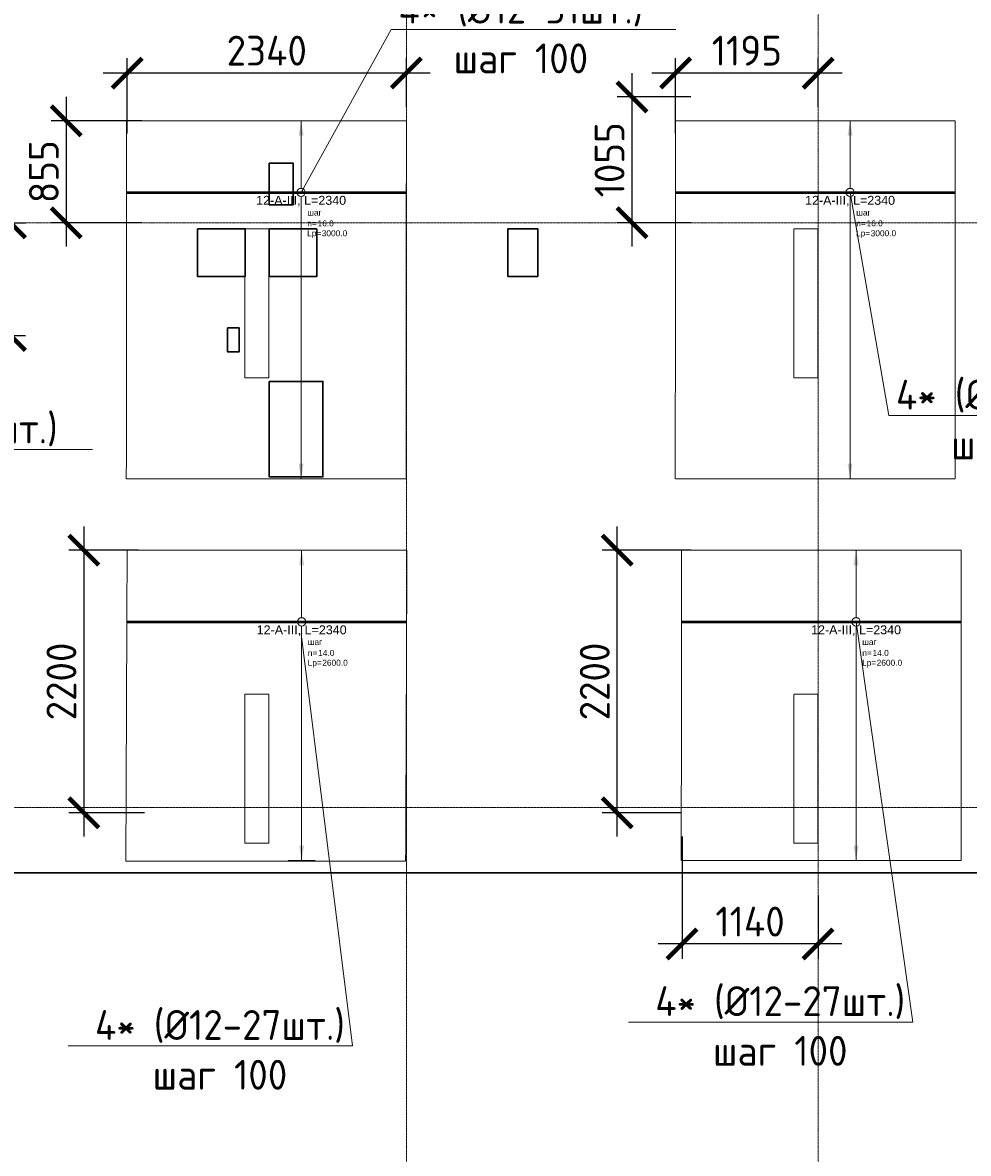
# Model space of a CAD drawing. Header units: millimetres. Extents: x -386473 to 311666, y -59273 to 291770.
# Tile 60 of 132: x 16447 to 24372, y 12096 to 21574. Entities that reach past the tile are written whole.
import ezdxf
from ezdxf import colors
from ezdxf.entities.mleader import LeaderData, LeaderLine
from ezdxf.enums import TextEntityAlignment as Align
from ezdxf.math import Vec2, Vec3

# ---------------------------------------------------------------- set-up
doc = ezdxf.new("R2010")
doc.units = ezdxf.units.MM
doc.set_wipeout_variables(frame=1)
for name, pattern in [('01 Штриховая _4 мм_', [6, 3.5, -2.5]), ('______5', [1100, 800, -100, 100, -100]), ('DASHED', [7, 5, -2, 0]), ('GOST2.303 4', [7, 5, -2, 0]), ('осевая', [50.8, 31.75, -6.35, 6.35, -6.35])]:
    doc.linetypes.add(name, pattern=pattern)
for name, color, linetype, lineweight in [('АрмСтер', 2, 'Continuous', 50), ('контур распр. стерхней', 2, 'GOST2.303 4', 20), ('Оси', 40, '______5', 18), ('Перекрытие ж_бетон', 1, 'Continuous', 30), ('подоснова', 151, 'Continuous', 5), ('РАЗМЕРЫ', 1, 'Continuous', 9)]:
    doc.layers.add(name, color=color, linetype=linetype, lineweight=lineweight)
doc.layers.add('АрмСтер_атрибуты', color=2, linetype='Continuous', lineweight=0, plot=False)
doc.layers.add('Клапаны_для_электрика', color=7, linetype='Continuous', plot=False)
doc.layers.add('Колонна_ бетон', color=7, linetype='Continuous', lineweight=50, true_color=0xb4b496)
doc.styles.add('GOST-2.304_Type-B', font='GOST_Common.ttf')
doc.styles.get("Standard").update_dxf_attribs({"font": 'arial.ttf'})
doc.styles.add('Аннотативный', font='arial.ttf')
doc.dimstyles.new('СПДС', dxfattribs={"dimscale": 100, "dimtxt": 2.5, "dimasz": 2.5, "dimexe": 1.25, "dimexo": 0, "dimtad": 1, "dimdec": 0, "dimtxsty": 'GOST-2.304_Type-B', "dimblk": 'ARCHTICK', "dimcen": 2.5, "dimdle": 2, "dimadec": 0, "dimazin": 2, "dimtfac": 0.75, "dimtdec": 0, "dimtmove": 1, "dimatfit": 3, "dimfxl": 1, "dimtolj": 1, "dimarcsym": 1})

# ---------------------------------------------------------------- blocks, each defined once
blk = doc.blocks.new('оси2')
at = {"layer": 'Оси', "color": 16, "linetype": 'осевая', "lineweight": 0, "ltscale": 0.25, "transparency": 33554687}
for p, q in [((996995.5, 5465.4), (996995.5, -20739.3)), ((1000445.5, 5465.4), (1000445.5, -20739.3)), ((979200, -9792.9), (1032582.1, -9792.9)), ((979200, -14692.9), (1032582.1, -14692.9))]:
    blk.add_line(p, q, dxfattribs=at)
blk = doc.blocks.new('_None')
blk = doc.blocks.new('*U73')
at = {"layer": 'РАЗМЕРЫ'}
for p, q in [((112.5, 600), (-112.5, 600)), ((112.5, -2400), (-112.5, -2400))]:
    blk.add_line(p, q, dxfattribs=at)
at = {"layer": 'РАЗМЕРЫ', "ltscale": 15}
blk.add_line((0, -2400), (0, 600), dxfattribs=at)
at = {"layer": 'РАЗМЕРЫ'}
for points in [[(0, 600), (20.9, 474.8), (-20.9, 474.8)], [(0, -2400), (20.9, -2274.8), (-20.9, -2274.8)]]:
    blk.add_solid(points, dxfattribs=at)
at = {"layer": 'АрмСтер_атрибуты', "color": 215, "ltscale": 15, "style": 'Аннотативный'}
for s, p in [('шаг', (51.4, -194.2)), ('n=', (51.4, -285.1)), ('Lр=', (50.2, -367.8))]:
    blk.add_text(s, height=50, dxfattribs=at).set_placement(p)
at = {"layer": 'АрмСтер_атрибуты', "style": 'Аннотативный', "flags": 8}
blk.add_attdef('ПОЗ', (110, 29.6), '', height=75, dxfattribs=at)
at = {"layer": 'АрмСтер_атрибуты', "color": 215, "style": 'Аннотативный'}
for tag, p, flags in [('ШАГ', (190.9, -194.2), 10), ('КОЛ', (138, -285.1), 8), ('ШИРИНА', (172.9, -367.8), 8)]:
    blk.add_attdef(tag, p, '', height=50, dxfattribs=dict(at, flags=flags))
at = {"layer": 'АрмСтер_атрибуты', "flags": 9}
for tag, p in [('МАССА', (-1033.5, -410.5)), ('ОБОЗНАЧЕНИЕ', (-1033.5, -524.4))]:
    blk.add_attdef(tag, p, '', height=75, dxfattribs=at)
at = {"linetype": 'Continuous', "lineweight": 0}
blk.add_wipeout([(35, 0), (28.3, 20.6), (10.8, 33.3), (-10.8, 33.3), (-28.3, 20.6), (-35, 0), (-28.3, -20.6), (-10.8, -33.3), (10.8, -33.3), (28.3, -20.6)], dxfattribs=at)
at = {"color": 0, "linetype": 'ByBlock', "lineweight": -2, "ltscale": 100}
blk.add_line((-1462.5, 0), (877.5, 0), dxfattribs=at)
at = {"layer": 'РАЗМЕРЫ'}
blk.add_circle((0, 0), 35, dxfattribs=at)
at = {"layer": 'АрмСтер_атрибуты', "style": 'Аннотативный', "flags": 8}
blk.add_attdef('НАИМЕНОВАНИЕ', text='', height=75, dxfattribs=at).set_placement((0, -29.3), align=Align.TOP_CENTER)
blk = doc.blocks.new('_ArchTick')
at = {"color": 0, "linetype": 'ByBlock', "const_width": 0.15}
blk.add_lwpolyline([(-0.5, -0.5), (0.5, 0.5)], dxfattribs=at)
blk = doc.blocks.new('*D80')
at = {"layer": 'DEFPOINTS', "color": 0, "transparency": 16777216}
for p in [(17323.3, 21151.3), (19663, 20866.5), (17323.3, 20643.4)]:
    blk.add_point(p, dxfattribs=at)
at = {"layer": 'РАЗМЕРЫ', "color": 0, "lineweight": -2, "transparency": 16777216}
for p, q in [((17323.3, 20643.4), (17323.3, 21276.3)), ((19663, 20866.5), (19663, 21276.3)), ((19863, 21151.3), (17123.3, 21151.3))]:
    blk.add_line(p, q, dxfattribs=at)
at = {"layer": 'РАЗМЕРЫ', "color": 0, "lineweight": -2, "transparency": 16777216, "xscale": 250, "yscale": 250, "zscale": 250, "rotation": 180}
blk.add_blockref('_ArchTick', (17323.3, 21151.3), dxfattribs=at)
at = {"layer": 'РАЗМЕРЫ', "color": 0, "lineweight": -2, "transparency": 16777216, "xscale": 250, "yscale": 250, "zscale": 250}
blk.add_blockref('_ArchTick', (19663, 21151.3), dxfattribs=at)
at = {"layer": 'РАЗМЕРЫ', "color": 0, "lineweight": 0, "transparency": 16777216, "insert": (18493.1, 21338.8), "char_height": 250, "attachment_point": 5, "style": 'GOST-2.304_Type-B'}
blk.add_mtext('\\A1;2340', dxfattribs=at)
blk = doc.blocks.new('*D81')
at = {"layer": 'DEFPOINTS', "color": 0, "transparency": 16777216}
for p in [(17445.8, 20751.3), (16812.3, 19896.4), (17445.8, 19896.4, 160)]:
    blk.add_point(p, dxfattribs=at)
at = {"layer": 'РАЗМЕРЫ', "color": 0, "lineweight": -2, "transparency": 16777216}
for p, q in [((16812.3, 20951.3), (16812.3, 19696.4)), ((17445.8, 20751.3), (16687.3, 20751.3)), ((17445.8, 19896.4), (16687.3, 19896.4))]:
    blk.add_line(p, q, dxfattribs=at)
at = {"layer": 'РАЗМЕРЫ', "color": 0, "lineweight": -2, "transparency": 16777216, "xscale": 250, "yscale": 250, "zscale": 250}
for p, rotation in [((16812.3, 20751.3), 90), ((16812.3, 19896.4), 270)]:
    blk.add_blockref('_ArchTick', p, dxfattribs=dict(at, rotation=rotation))
at = {"layer": 'РАЗМЕРЫ', "color": 0, "lineweight": 0, "transparency": 16777216, "insert": (16624.8, 20323.8), "char_height": 250, "attachment_point": 5, "rotation": 90, "style": 'GOST-2.304_Type-B'}
blk.add_mtext('\\A1;855', dxfattribs=at)
blk = doc.blocks.new('*D87')
at = {"layer": 'DEFPOINTS', "color": 0, "transparency": 16777216}
for p in [(21918.5, 21151.3), (23113.8, 20866.5, 160), (21918.5, 20644.7)]:
    blk.add_point(p, dxfattribs=at)
at = {"layer": 'РАЗМЕРЫ', "color": 0, "lineweight": -2, "transparency": 16777216}
for p, q in [((21918.5, 20644.7), (21918.5, 21276.3)), ((23113.8, 20866.5), (23113.8, 21276.3)), ((23313.8, 21151.3), (21718.5, 21151.3))]:
    blk.add_line(p, q, dxfattribs=at)
at = {"layer": 'РАЗМЕРЫ', "color": 0, "lineweight": -2, "transparency": 16777216, "xscale": 250, "yscale": 250, "zscale": 250, "rotation": 180}
blk.add_blockref('_ArchTick', (21918.5, 21151.3), dxfattribs=at)
at = {"layer": 'РАЗМЕРЫ', "color": 0, "lineweight": -2, "transparency": 16777216, "xscale": 250, "yscale": 250, "zscale": 250}
blk.add_blockref('_ArchTick', (23113.8, 21151.3), dxfattribs=at)
at = {"layer": 'РАЗМЕРЫ', "color": 0, "lineweight": 0, "transparency": 16777216, "insert": (22516.1, 21338.8), "char_height": 250, "attachment_point": 5, "style": 'GOST-2.304_Type-B'}
blk.add_mtext('\\A1;1195', dxfattribs=at)
blk = doc.blocks.new('*D88')
at = {"layer": 'DEFPOINTS', "color": 0, "transparency": 16777216}
for p in [(22045.8, 20951.3), (21553.2, 19896.4), (22045.8, 19896.4, 160)]:
    blk.add_point(p, dxfattribs=at)
at = {"layer": 'РАЗМЕРЫ', "color": 0, "lineweight": -2, "transparency": 16777216}
for p, q in [((21553.2, 21151.3), (21553.2, 19696.4)), ((22045.8, 20951.3), (21428.2, 20951.3)), ((22045.8, 19896.4), (21428.2, 19896.4))]:
    blk.add_line(p, q, dxfattribs=at)
at = {"layer": 'РАЗМЕРЫ', "color": 0, "lineweight": -2, "transparency": 16777216, "xscale": 250, "yscale": 250, "zscale": 250}
for p, rotation in [((21553.2, 20951.3), 90), ((21553.2, 19896.4), 270)]:
    blk.add_blockref('_ArchTick', p, dxfattribs=dict(at, rotation=rotation))
at = {"layer": 'РАЗМЕРЫ', "color": 0, "lineweight": 0, "transparency": 16777216, "insert": (21365.7, 20423.8), "char_height": 250, "attachment_point": 5, "rotation": 90, "style": 'GOST-2.304_Type-B'}
blk.add_mtext('\\A1;1055', dxfattribs=at)
blk = doc.blocks.new('*U90')
at = {"layer": 'РАЗМЕРЫ'}
for p, q in [((112.5, 600), (-112.5, 600)), ((112.5, -2000), (-112.5, -2000))]:
    blk.add_line(p, q, dxfattribs=at)
at = {"layer": 'РАЗМЕРЫ', "ltscale": 15}
blk.add_line((0, -2000), (0, 600), dxfattribs=at)
at = {"layer": 'РАЗМЕРЫ'}
for points in [[(0, 600), (20.9, 474.8), (-20.9, 474.8)], [(0, -2000), (20.9, -1874.8), (-20.9, -1874.8)]]:
    blk.add_solid(points, dxfattribs=at)
at = {"layer": 'АрмСтер_атрибуты', "color": 215, "ltscale": 15, "style": 'Аннотативный'}
for s, p in [('шаг', (51.4, -194.2)), ('n=', (51.4, -285.1)), ('Lр=', (50.2, -367.8))]:
    blk.add_text(s, height=50, dxfattribs=at).set_placement(p)
at = {"layer": 'АрмСтер_атрибуты', "style": 'Аннотативный', "flags": 8}
blk.add_attdef('ПОЗ', (110, 29.6), '', height=75, dxfattribs=at)
at = {"layer": 'АрмСтер_атрибуты', "color": 215, "style": 'Аннотативный'}
for tag, p, flags in [('ШАГ', (190.9, -194.2), 10), ('КОЛ', (138, -285.1), 8), ('ШИРИНА', (172.9, -367.8), 8)]:
    blk.add_attdef(tag, p, '', height=50, dxfattribs=dict(at, flags=flags))
at = {"layer": 'АрмСтер_атрибуты', "flags": 9}
for tag, p in [('МАССА', (-1033.5, -410.5)), ('ОБОЗНАЧЕНИЕ', (-1033.5, -524.4))]:
    blk.add_attdef(tag, p, '', height=75, dxfattribs=at)
at = {"linetype": 'Continuous', "lineweight": 0}
blk.add_wipeout([(35, 0), (28.3, 20.6), (10.8, 33.3), (-10.8, 33.3), (-28.3, 20.6), (-35, 0), (-28.3, -20.6), (-10.8, -33.3), (10.8, -33.3), (28.3, -20.6)], dxfattribs=at)
at = {"color": 0, "linetype": 'ByBlock', "lineweight": -2, "ltscale": 100}
blk.add_line((-1462.5, 0), (877.5, 0), dxfattribs=at)
at = {"layer": 'РАЗМЕРЫ'}
blk.add_circle((0, 0), 35, dxfattribs=at)
at = {"layer": 'АрмСтер_атрибуты', "style": 'Аннотативный', "flags": 8}
blk.add_attdef('НАИМЕНОВАНИЕ', text='', height=75, dxfattribs=at).set_placement((0, -29.3), align=Align.TOP_CENTER)
blk = doc.blocks.new('*D89')
at = {"layer": 'DEFPOINTS', "color": 0, "transparency": 16777216}
for p in [(17418.8, 17151.3, 360), (16959.7, 14951.3), (17467.4, 14951.3, 360)]:
    blk.add_point(p, dxfattribs=at)
at = {"layer": 'РАЗМЕРЫ', "color": 0, "lineweight": -2, "transparency": 16777216}
for p, q in [((16959.7, 17351.3), (16959.7, 14751.3)), ((17418.8, 17151.3), (16834.7, 17151.3)), ((17467.4, 14951.3), (16834.7, 14951.3))]:
    blk.add_line(p, q, dxfattribs=at)
at = {"layer": 'РАЗМЕРЫ', "color": 0, "lineweight": -2, "transparency": 16777216, "xscale": 250, "yscale": 250, "zscale": 250}
for p, rotation in [((16959.7, 17151.3), 90), ((16959.7, 14951.3), 270)]:
    blk.add_blockref('_ArchTick', p, dxfattribs=dict(at, rotation=rotation))
at = {"layer": 'РАЗМЕРЫ', "color": 0, "lineweight": 0, "transparency": 16777216, "insert": (16772.2, 16051.3), "char_height": 250, "attachment_point": 5, "rotation": 90, "style": 'GOST-2.304_Type-B'}
blk.add_mtext('\\A1;2200', dxfattribs=at)
blk = doc.blocks.new('*U82')
at = {"layer": 'РАЗМЕРЫ'}
for p, q in [((112.5, 600), (-112.5, 600)), ((112.5, -2000), (-112.5, -2000))]:
    blk.add_line(p, q, dxfattribs=at)
at = {"layer": 'РАЗМЕРЫ', "ltscale": 15}
blk.add_line((0, -2000), (0, 600), dxfattribs=at)
at = {"layer": 'РАЗМЕРЫ'}
for points in [[(0, 600), (20.9, 474.8), (-20.9, 474.8)], [(0, -2000), (20.9, -1874.8), (-20.9, -1874.8)]]:
    blk.add_solid(points, dxfattribs=at)
at = {"layer": 'АрмСтер_атрибуты', "color": 215, "ltscale": 15, "style": 'Аннотативный'}
for s, p in [('шаг', (51.4, -194.2)), ('n=', (51.4, -285.1)), ('Lр=', (50.2, -367.8))]:
    blk.add_text(s, height=50, dxfattribs=at).set_placement(p)
at = {"layer": 'АрмСтер_атрибуты', "style": 'Аннотативный', "flags": 8}
blk.add_attdef('ПОЗ', (110, 29.6), '', height=75, dxfattribs=at)
at = {"layer": 'АрмСтер_атрибуты', "color": 215, "style": 'Аннотативный'}
for tag, p, flags in [('ШАГ', (190.9, -194.2), 10), ('КОЛ', (138, -285.1), 8), ('ШИРИНА', (172.9, -367.8), 8)]:
    blk.add_attdef(tag, p, '', height=50, dxfattribs=dict(at, flags=flags))
at = {"layer": 'АрмСтер_атрибуты', "flags": 9}
for tag, p in [('МАССА', (-1033.5, -410.5)), ('ОБОЗНАЧЕНИЕ', (-1033.5, -524.4))]:
    blk.add_attdef(tag, p, '', height=75, dxfattribs=at)
at = {"linetype": 'Continuous', "lineweight": 0}
blk.add_wipeout([(35, 0), (28.3, 20.6), (10.8, 33.3), (-10.8, 33.3), (-28.3, 20.6), (-35, 0), (-28.3, -20.6), (-10.8, -33.3), (10.8, -33.3), (28.3, -20.6)], dxfattribs=at)
at = {"color": 0, "linetype": 'ByBlock', "lineweight": -2, "ltscale": 100}
blk.add_line((-1462.5, 0), (877.5, 0), dxfattribs=at)
at = {"layer": 'РАЗМЕРЫ'}
blk.add_circle((0, 0), 35, dxfattribs=at)
at = {"layer": 'АрмСтер_атрибуты', "style": 'Аннотативный', "flags": 8}
blk.add_attdef('НАИМЕНОВАНИЕ', text='', height=75, dxfattribs=at).set_placement((0, -29.3), align=Align.TOP_CENTER)
blk = doc.blocks.new('*D91')
at = {"layer": 'DEFPOINTS', "color": 0, "transparency": 16777216}
for p in [(21973.4, 14753.5, -356.8), (23113, 14256.8, -360), (21973.4, 13851.3)]:
    blk.add_point(p, dxfattribs=at)
at = {"layer": 'РАЗМЕРЫ', "color": 0, "lineweight": -2, "transparency": 16777216}
for p, q in [((21973.4, 14753.5), (21973.4, 13726.3)), ((23113, 14256.8), (23113, 13726.3)), ((23313, 13851.3), (21773.4, 13851.3))]:
    blk.add_line(p, q, dxfattribs=at)
at = {"layer": 'РАЗМЕРЫ', "color": 0, "lineweight": -2, "transparency": 16777216, "xscale": 250, "yscale": 250, "zscale": 250, "rotation": 180}
blk.add_blockref('_ArchTick', (21973.4, 13851.3), dxfattribs=at)
at = {"layer": 'РАЗМЕРЫ', "color": 0, "lineweight": -2, "transparency": 16777216, "xscale": 250, "yscale": 250, "zscale": 250}
blk.add_blockref('_ArchTick', (23113, 13851.3), dxfattribs=at)
at = {"layer": 'РАЗМЕРЫ', "color": 0, "lineweight": 0, "transparency": 16777216, "insert": (22543.2, 14038.8), "char_height": 250, "attachment_point": 5, "style": 'GOST-2.304_Type-B'}
blk.add_mtext('\\A1;1140', dxfattribs=at)
blk = doc.blocks.new('*D165')
at = {"layer": 'DEFPOINTS', "color": 0, "transparency": 16777216}
for p in [(21428.8, 17151.3), (22050.5, 17151.3), (21966.8, 14951.3)]:
    blk.add_point(p, dxfattribs=at)
at = {"layer": 'РАЗМЕРЫ', "color": 0, "lineweight": -2, "transparency": 16777216}
for p, q in [((21428.8, 14751.3), (21428.8, 17351.3)), ((22050.5, 17151.3), (21303.8, 17151.3)), ((21966.8, 14951.3), (21303.8, 14951.3))]:
    blk.add_line(p, q, dxfattribs=at)
at = {"layer": 'РАЗМЕРЫ', "color": 0, "lineweight": -2, "transparency": 16777216, "xscale": 250, "yscale": 250, "zscale": 250}
for p, rotation in [((21428.8, 17151.3), 90), ((21428.8, 14951.3), 270)]:
    blk.add_blockref('_ArchTick', p, dxfattribs=dict(at, rotation=rotation))
at = {"layer": 'РАЗМЕРЫ', "color": 0, "lineweight": 0, "transparency": 16777216, "insert": (21241.3, 16051.3), "char_height": 250, "attachment_point": 5, "rotation": 90, "style": 'GOST-2.304_Type-B'}
blk.add_mtext('\\A1;2200', dxfattribs=at)
blk = doc.blocks.new('*D172')
at = {"layer": 'DEFPOINTS', "color": 0, "transparency": 16777216}
for p in [(15788.3, 19896.4), (15788.3, 18951.2), (16345.2, 18951.2)]:
    blk.add_point(p, dxfattribs=at)
at = {"layer": 'РАЗМЕРЫ', "color": 0, "lineweight": -2, "transparency": 16777216}
for p, q in [((16345.2, 20096.4), (16345.2, 18751.2)), ((15788.3, 19896.4), (16470.2, 19896.4)), ((15788.3, 18951.2), (16470.2, 18951.2))]:
    blk.add_line(p, q, dxfattribs=at)
at = {"layer": 'РАЗМЕРЫ', "color": 0, "lineweight": -2, "transparency": 16777216, "xscale": 250, "yscale": 250, "zscale": 250}
for p, rotation in [((16345.2, 19896.4), 90), ((16345.2, 18951.2), 270)]:
    blk.add_blockref('_ArchTick', p, dxfattribs=dict(at, rotation=rotation))
at = {"layer": 'РАЗМЕРЫ', "color": 0, "lineweight": 0, "transparency": 16777216, "insert": (16157.7, 19423.8), "char_height": 250, "attachment_point": 5, "rotation": 90, "style": 'GOST-2.304_Type-B'}
blk.add_mtext('\\A1;945', dxfattribs=at)
blk = doc.blocks.new('стены подвала')
at = {"layer": 'Колонна_ бетон', "color": 252, "linetype": 'DASHED', "lineweight": 0, "ltscale": 0.3, "true_color": 0x939598, "transparency": 33554687}
for p, q in [((-185897.4, -21775.4, 160), (-185897.4, -21775.4, 160)), ((-185897.4, -21775.4, 160), (-185897.4, -23025.4, 160)), ((-185697.4, -21775.4, 160), (-185897.4, -21775.4, 160)), ((-185697.4, -21775.4, 160), (-185697.4, -21775.4, 160)), ((-185697.4, -21775.4, 160), (-185697.4, -23025.4, 160)), ((-181097.4, -21775.4, 160), (-181297.4, -21775.4, 160)), ((-181297.4, -21775.4, 160), (-181297.4, -21775.4, 160)), ((-181297.4, -21775.4, 160), (-181297.4, -23025.4, 160)), ((-181097.4, -21775.4, 160), (-181097.4, -21775.4, 160)), ((-181097.4, -23025.4, 160), (-181097.4, -21775.4, 160)), ((-185897.4, -23025.4, 160), (-185897.4, -23025.4, 160)), ((-185897.4, -23025.4, 160), (-185697.4, -23025.4, 160)), ((-185697.4, -23025.4, 160), (-185697.4, -23025.4, 160)), ((-181097.4, -23025.4, 160), (-181297.4, -23025.4, 160)), ((-181297.4, -23025.4, 160), (-181297.4, -23025.4, 160)), ((-181097.4, -23025.4, 160), (-181097.4, -23025.4, 160)), ((-185897.4, -25675.4, 160), (-185897.4, -26925.4, 160)), ((-185697.4, -25675.4, 160), (-185897.4, -25675.4, 160)), ((-185697.4, -26925.4, 160), (-185697.4, -25675.4, 160)), ((-181297.4, -26925.4, 160), (-181297.4, -25675.4, 160)), ((-181097.4, -25675.4, 160), (-181297.4, -25675.4, 160)), ((-181097.4, -26925.4, 160), (-181097.4, -25675.4, 160)), ((-185697.4, -26925.4, 160), (-185897.4, -26925.4, 160)), ((-181297.4, -26925.4, 160), (-181097.4, -26925.4, 160))]:
    blk.add_line(p, q, dxfattribs=at)
blk = doc.blocks.new('отверстия')
at = {"layer": 'Клапаны_для_электрика', "color": 2, "lineweight": 30}
blk.add_lwpolyline([(-180797.4, 79061.4), (-180697.4, 79061.4), (-180697.4, 78861.4), (-180797.4, 78861.4)], close=True, dxfattribs=at)
at = {"layer": 'Перекрытие ж_бетон', "lineweight": 30}
blk.add_lwpolyline([(-180446.9, 80442.4), (-180246.9, 80442.4), (-180246.9, 80092.4), (-180446.9, 80092.4)], close=True, dxfattribs=at)
at = {"layer": 'Перекрытие ж_бетон', "color": 3, "lineweight": 30, "elevation": 360}
blk.add_lwpolyline([(-181047, 79892.4), (-181047, 79492.4), (-180647, 79492.4), (-180647, 79892.4)], close=True, dxfattribs=at)
at = {"layer": 'Перекрытие ж_бетон', "color": 3, "lineweight": 30}
for points in [[(-180046.9, 79892.4), (-180046.9, 79492.4), (-180446.9, 79492.4), (-180446.9, 79892.4)], [(-180446.9, 78612.4), (-179996.9, 78612.4), (-179996.9, 77812.4), (-180446.9, 77812.4)]]:
    blk.add_lwpolyline(points, close=True, dxfattribs=at)
at = {"layer": 'Перекрытие ж_бетон', "color": 1, "lineweight": 30}
blk.add_lwpolyline([(-178196.9, 79492.4), (-178446.9, 79492.4), (-178446.9, 79892.4), (-178196.9, 79892.4)], close=True, dxfattribs=at)

msp = doc.modelspace()

# ---------------------------------------------------------------- linework, layer by layer
at = {"layer": 'контур распр. стерхней', "linetype": '01 Штриховая _4 мм_'}
for points in [[(19660.7, 17751.3), (17316.2, 17751.3), (17318.5, 20751.3), (19663, 20751.3)], [(24260.7, 17751.3), (21916.2, 17751.3), (21918.5, 20751.3), (24263, 20751.3)], [(19656.8, 14545.7), (17312.2, 14545.7), (17323, 17151.3), (19667.6, 17151.3)], [(24311, 14551.3), (21966.5, 14551.3), (21968.7, 17151.3), (24313.3, 17151.3)]]:
    msp.add_lwpolyline(points, close=True, dxfattribs=at)
at = {"layer": 'Перекрытие ж_бетон'}
msp.add_lwpolyline([(6063.2, 14696.4), (10163.2, 14696.4), (10163.2, 14446.4), (46963.2, 14446.4), (46963.2, 14696.4), (53363.2, 14696.4), (53363.2, 31596.4), (5813.4, 31596.4), (5813.4, 17596.4), (6063.2, 17596.4), (6063.2, 14696.4)], dxfattribs=at)

# ---------------------------------------------------------------- block references
at = {"layer": 'РАЗМЕРЫ'}
msp.add_blockref('оси2', (-977331.7, 29689.3, 160), dxfattribs=at)

# ---------------------------------------------------------------- dimensions: what is measured, and where the dimension line sits
at = {"layer": 'РАЗМЕРЫ', "color": 1, "lineweight": 0}
dim = msp.add_linear_dim(base=(16345.2, 18951.2), p1=(15788.3, 19896.4), p2=(15788.3, 18951.2), angle=90, dimstyle='СПДС', dxfattribs=at)
dim.commit()
dim.dimension.update_dxf_attribs({"geometry": '*D172', "text_midpoint": (16157.7, 19423.8)})

# ---------------------------------------------------------------- leaders
at = {"layer": 'подоснова', "color": 4, "ltscale": 0.3}
ml = msp.add_multileader_mtext('Standard', dxfattribs=at)
ml.set_content('4* (%%C12-31шт.)\\Pшаг 100', color=4, style='GOST-2.304_Type-B')
ml.set_leader_properties(color=256, linetype='ByLayer', lineweight=15)
ml.set_arrow_properties(name='NONE')
ml.build(insert=Vec2(0, 0))
ml.multileader.update_dxf_attribs({"text_left_attachment_type": 6, "text_right_attachment_type": 6, "dogleg_length": 0.1, "arrow_head_size": 18})
ctx = ml.context
ctx.base_point, ctx.char_height, ctx.arrow_head_size, ctx.landing_gap_size, ctx.plane_origin = Vec3(16693.5, 22473.1, 360), 250, 18, 20, Vec3(6590.6, 28155.4, 360)
ctx.left_attachment, ctx.right_attachment, ctx.text_align_type = 6, 6, 1
notes = []
notes.append((ctx, [(0, (1, 1, 0), (16693.4, 22473.1, 360), (1, 0), 0.1, [(0, [(15259.5, 25130.7, 360)], 0, [])])]))
ctx.mtext.insert, ctx.mtext.alignment, ctx.mtext.flow_direction = Vec3(17779.5, 22773.1, 360), 2, 5
at = {"layer": 'подоснова', "color": 3, "ltscale": 0.3}
ml = msp.add_multileader_mtext('Standard', dxfattribs=at)
ml.set_content('2* (%%C10-17шт.)\\Pшаг 100', color=3, style='GOST-2.304_Type-B')
ml.set_leader_properties(color=256, linetype='ByLayer', lineweight=15)
ml.set_arrow_properties(name='NONE')
ml.build(insert=Vec2(0, 0))
ml.multileader.update_dxf_attribs({"text_left_attachment_type": 6, "text_right_attachment_type": 6, "dogleg_length": 0.1, "arrow_head_size": 18})
ctx = ml.context
ctx.base_point, ctx.char_height, ctx.arrow_head_size, ctx.landing_gap_size, ctx.plane_origin = Vec3(14650.5, 17997.1, 360), 250, 18, 20, Vec3(5685.2, 23105.4, 360)
ctx.left_attachment, ctx.right_attachment, ctx.text_align_type = 6, 6, 1
notes.append((ctx, [(0, (1, 1, 0), (14650.4, 17997.1, 360), (1, 0), 0.1, [(0, [(14325.8, 20251.3, 360)], 0, [])])]))
ctx.mtext.insert, ctx.mtext.alignment, ctx.mtext.flow_direction = Vec3(15723.9, 18297.1, 360), 2, 5
for ctx, leaders in notes:
    for number, flags, end, landing, length, lines in leaders:
        leader = LeaderData()
        leader.index, (leader.has_last_leader_line, leader.has_dogleg_vector, leader.attachment_direction) = number, flags
        leader.last_leader_point, leader.dogleg_vector, leader.dogleg_length = Vec3(end), Vec3(landing), length
        for number, points, colour, breaks in lines:
            line = LeaderLine()
            line.index, line.vertices, line.color, line.breaks = number, Vec3.list(points), colors.encode_raw_color(colour), breaks
            leader.lines.append(line)
        ctx.leaders.append(leader)

# ---------------------------------------------------------------- next in the draw order: block references
at = {"layer": 'АрмСтер', "ltscale": 15}
ref = msp.add_blockref('*U73', (18781, 20151.3), dxfattribs=at)
ref.add_attrib('НАИМЕНОВАНИЕ', '12-A-III, L=2340', dxfattribs={"layer": 'АрмСтер_атрибуты', "height": 75, "style": 'Аннотативный', "flags": 8}).set_placement((18781, 20121.9), align=Align.TOP_CENTER)
ref.add_attrib('КОЛ', '16.0', (18919, 19866.1), dxfattribs={"layer": 'АрмСтер_атрибуты', "color": 215, "height": 50, "style": 'Аннотативный', "flags": 8})
ref.add_attrib('ШИРИНА', '3000.0', (18953.8, 19783.5), dxfattribs={"layer": 'АрмСтер_атрибуты', "color": 215, "height": 50, "style": 'Аннотативный', "flags": 8})
ref = msp.add_blockref('*U90', (18785.5, 16551.3), dxfattribs=at)
ref.add_attrib('НАИМЕНОВАНИЕ', '12-A-III, L=2340', dxfattribs={"layer": 'АрмСтер_атрибуты', "height": 75, "style": 'Аннотативный', "flags": 8}).set_placement((18785.5, 16521.9), align=Align.TOP_CENTER)
ref.add_attrib('КОЛ', '14.0', (18923.6, 16266.1), dxfattribs={"layer": 'АрмСтер_атрибуты', "color": 215, "height": 50, "style": 'Аннотативный', "flags": 8})
ref.add_attrib('ШИРИНА', '2600.0', (18958.4, 16183.5), dxfattribs={"layer": 'АрмСтер_атрибуты', "color": 215, "height": 50, "style": 'Аннотативный', "flags": 8})

# ---------------------------------------------------------------- next in the draw order: dimensions: what is measured, and where the dimension line sits
at = {"layer": 'РАЗМЕРЫ', "color": 1, "lineweight": 0}
dim = msp.add_linear_dim(base=(17323.3, 21151.3), p1=(19663, 20866.5), p2=(17323.3, 20643.4), dimstyle='СПДС', dxfattribs=at)
dim.commit()
dim.dimension.update_dxf_attribs({"geometry": '*D80', "text_midpoint": (18493.1, 21338.8)})
for base, p1, p2, picture, middle in [((16812.3, 19896.4), (17445.8, 20751.3), (17445.8, 19896.4, 160), '*D81', (16624.8, 20323.8)), ((16959.7, 14951.3, -360), (17418.8, 17151.3), (17467.4, 14951.3), '*D89', (16772.2, 16051.3, -360))]:
    dim = msp.add_linear_dim(base=base, p1=p1, p2=p2, angle=90, dimstyle='СПДС', dxfattribs=at)
    dim.commit()
    dim.dimension.update_dxf_attribs({"geometry": picture, "text_midpoint": middle})

# ---------------------------------------------------------------- next in the draw order: leaders
at = {"layer": 'подоснова', "color": 4, "ltscale": 0.3}
ml = msp.add_multileader_mtext('Standard', dxfattribs=at)
ml.set_content('4* (%%C12-31шт.)\\Pшаг 100', color=4, style='GOST-2.304_Type-B')
ml.set_leader_properties(color=256, linetype='ByLayer', lineweight=15)
ml.set_arrow_properties(name='NONE')
ml.build(insert=Vec2(0, 0))
ml.multileader.update_dxf_attribs({"text_left_attachment_type": 6, "text_right_attachment_type": 6, "dogleg_length": 0.1, "arrow_head_size": 18})
ctx = ml.context
ctx.base_point, ctx.char_height, ctx.arrow_head_size, ctx.landing_gap_size, ctx.plane_origin = Vec3(19536.6, 21515.9), 250, 18, 20, Vec3(10140.3, 23005.4)
ctx.left_attachment, ctx.right_attachment, ctx.text_align_type = 6, 6, 1
notes = []
notes.append((ctx, [(0, (1, 1, 0), (19536.5, 21515.9), (1, 0), 0.1, [(0, [(18781, 20151.3)], 0, [])])]))
ctx.mtext.insert, ctx.mtext.alignment, ctx.mtext.flow_direction = Vec3(20622.5, 21815.9), 2, 5
ml = msp.add_multileader_mtext('Standard', dxfattribs=at)
ml.set_content('4* (%%C12-27шт.)\\Pшаг 100', color=4, style='GOST-2.304_Type-B')
ml.set_leader_properties(color=256, linetype='ByLayer', lineweight=15)
ml.set_arrow_properties(name='NONE')
ml.build(insert=Vec2(0, 0))
ml.multileader.update_dxf_attribs({"text_left_attachment_type": 6, "text_right_attachment_type": 6, "dogleg_length": 0.1, "arrow_head_size": 18})
ctx = ml.context
ctx.base_point, ctx.char_height, ctx.arrow_head_size, ctx.landing_gap_size, ctx.plane_origin = Vec3(16989.9, 12997.1, -360), 250, 18, 20, Vec3(10140.8, 19305.4, -360)
ctx.left_attachment, ctx.right_attachment, ctx.text_align_type = 6, 6, 1
notes.append((ctx, [(1, (1, 1, 0), (19211.8, 12997.1, -360), (-1, 0), 0.1, [(0, [(18781.4, 16451.3, -360)], 0, [])])]))
ctx.mtext.insert, ctx.mtext.alignment, ctx.mtext.flow_direction = Vec3(18100.8, 13297.1, -360), 2, 5
for ctx, leaders in notes:
    for number, flags, end, landing, length, lines in leaders:
        leader = LeaderData()
        leader.index, (leader.has_last_leader_line, leader.has_dogleg_vector, leader.attachment_direction) = number, flags
        leader.last_leader_point, leader.dogleg_vector, leader.dogleg_length = Vec3(end), Vec3(landing), length
        for number, points, colour, breaks in lines:
            line = LeaderLine()
            line.index, line.vertices, line.color, line.breaks = number, Vec3.list(points), colors.encode_raw_color(colour), breaks
            leader.lines.append(line)
        ctx.leaders.append(leader)

# ---------------------------------------------------------------- next in the draw order: block references
at = {"layer": 'АрмСтер', "ltscale": 15}
ref = msp.add_blockref('*U73', (23381, 20151.3), dxfattribs=at)
ref.add_attrib('НАИМЕНОВАНИЕ', '12-A-III, L=2340', dxfattribs={"layer": 'АрмСтер_атрибуты', "height": 75, "style": 'Аннотативный', "flags": 8}).set_placement((23381, 20121.9), align=Align.TOP_CENTER)
ref.add_attrib('КОЛ', '16.0', (23519, 19866.1), dxfattribs={"layer": 'АрмСтер_атрибуты', "color": 215, "height": 50, "style": 'Аннотативный', "flags": 8})
ref.add_attrib('ШИРИНА', '3000.0', (23553.8, 19783.5), dxfattribs={"layer": 'АрмСтер_атрибуты', "color": 215, "height": 50, "style": 'Аннотативный', "flags": 8})

# ---------------------------------------------------------------- next in the draw order: dimensions: what is measured, and where the dimension line sits
at = {"layer": 'РАЗМЕРЫ', "color": 1, "lineweight": 0}
dim = msp.add_linear_dim(base=(21918.5, 21151.3), p1=(23113.8, 20866.5, 160), p2=(21918.5, 20644.7), dimstyle='СПДС', dxfattribs=at)
dim.commit()
dim.dimension.update_dxf_attribs({"geometry": '*D87', "text_midpoint": (22516.1, 21338.8)})
dim = msp.add_linear_dim(base=(21553.2, 19896.4), p1=(22045.8, 20951.3), p2=(22045.8, 19896.4, 160), angle=90, dimstyle='СПДС', dxfattribs=at)
dim.commit()
dim.dimension.update_dxf_attribs({"geometry": '*D88', "text_midpoint": (21365.7, 20423.8)})

# ---------------------------------------------------------------- next in the draw order: leaders
at = {"layer": 'подоснова', "color": 4, "ltscale": 0.3}
ml = msp.add_multileader_mtext('Standard', dxfattribs=at)
ml.set_content('4* (%%C12-31шт.)\\Pшаг 100', color=4, style='GOST-2.304_Type-B')
ml.set_leader_properties(color=256, linetype='ByLayer', lineweight=15)
ml.set_arrow_properties(name='NONE')
ml.build(insert=Vec2(0, 0))
ml.multileader.update_dxf_attribs({"text_left_attachment_type": 6, "text_right_attachment_type": 6, "dogleg_length": 0.1, "arrow_head_size": 18})
ctx = ml.context
ctx.base_point, ctx.char_height, ctx.arrow_head_size, ctx.landing_gap_size, ctx.plane_origin = Vec3(23705.6, 18280.3), 250, 18, 20, Vec3(14740.4, 23005.4)
ctx.left_attachment, ctx.right_attachment, ctx.text_align_type = 6, 6, 1
notes = []
notes.append((ctx, [(0, (1, 1, 0), (23705.5, 18280.3), (1, 0), 0.1, [(0, [(23381, 20151.3)], 0, [])])]))
ctx.mtext.insert, ctx.mtext.alignment, ctx.mtext.flow_direction = Vec3(24791.6, 18580.3), 2, 5
for ctx, leaders in notes:
    for number, flags, end, landing, length, lines in leaders:
        leader = LeaderData()
        leader.index, (leader.has_last_leader_line, leader.has_dogleg_vector, leader.attachment_direction) = number, flags
        leader.last_leader_point, leader.dogleg_vector, leader.dogleg_length = Vec3(end), Vec3(landing), length
        for number, points, colour, breaks in lines:
            line = LeaderLine()
            line.index, line.vertices, line.color, line.breaks = number, Vec3.list(points), colors.encode_raw_color(colour), breaks
            leader.lines.append(line)
        ctx.leaders.append(leader)

# ---------------------------------------------------------------- next in the draw order: block references
at = {"layer": 'АрмСтер', "ltscale": 15}
ref = msp.add_blockref('*U82', (23431.2, 16551.3), dxfattribs=at)
ref.add_attrib('НАИМЕНОВАНИЕ', '12-A-III, L=2340', dxfattribs={"layer": 'АрмСтер_атрибуты', "height": 75, "style": 'Аннотативный', "flags": 8}).set_placement((23431.2, 16521.9), align=Align.TOP_CENTER)
ref.add_attrib('КОЛ', '14.0', (23569.3, 16266.1), dxfattribs={"layer": 'АрмСтер_атрибуты', "color": 215, "height": 50, "style": 'Аннотативный', "flags": 8})
ref.add_attrib('ШИРИНА', '2600.0', (23604.1, 16183.5), dxfattribs={"layer": 'АрмСтер_атрибуты', "color": 215, "height": 50, "style": 'Аннотативный', "flags": 8})

# ---------------------------------------------------------------- next in the draw order: block references
at = {"layer": 'РАЗМЕРЫ'}
msp.add_blockref('стены подвала', (204207.7, 41621.8), dxfattribs=at)
at = {"layer": 'РАЗМЕРЫ', "color": 6}
msp.add_blockref('отверстия', (198960.1, -60045.9, 160), dxfattribs=at)

# ---------------------------------------------------------------- next in the draw order: dimensions: what is measured, and where the dimension line sits
at = {"layer": 'РАЗМЕРЫ', "color": 1, "lineweight": 0}
dim = msp.add_linear_dim(base=(21428.8, 17151.3), p1=(21966.8, 14951.3), p2=(22050.5, 17151.3), angle=90, dimstyle='СПДС', dxfattribs=at)
dim.commit()
dim.dimension.update_dxf_attribs({"geometry": '*D165', "text_midpoint": (21241.3, 16051.3)})
dim = msp.add_linear_dim(base=(21973.4, 13851.3, 360), p1=(23113, 14256.8), p2=(21973.4, 14753.5, 3.2), dimstyle='СПДС', dxfattribs=at)
dim.commit()
dim.dimension.update_dxf_attribs({"geometry": '*D91', "text_midpoint": (22543.2, 14038.8, 360)})

# ---------------------------------------------------------------- next in the draw order: leaders
at = {"layer": 'подоснова', "color": 4, "ltscale": 0.3}
ml = msp.add_multileader_mtext('Standard', dxfattribs=at)
ml.set_content('4* (%%C12-27шт.)\\Pшаг 100', color=4, style='GOST-2.304_Type-B')
ml.set_leader_properties(color=256, linetype='ByLayer', lineweight=15)
ml.set_arrow_properties(name='NONE')
ml.build(insert=Vec2(0, 0))
ml.multileader.update_dxf_attribs({"text_left_attachment_type": 6, "text_right_attachment_type": 6, "dogleg_length": 0.1, "arrow_head_size": 18})
ctx = ml.context
ctx.base_point, ctx.char_height, ctx.arrow_head_size, ctx.landing_gap_size, ctx.plane_origin = Vec3(21684.8, 13197.1), 250, 18, 20, Vec3(14790.6, 19405.4)
ctx.left_attachment, ctx.right_attachment, ctx.text_align_type = 6, 6, 1
notes = []
notes.append((ctx, [(1, (1, 1, 0), (23906.7, 13197.1), (-1, 0), 0.1, [(0, [(23431.2, 16551.3)], 0, [])])]))
ctx.mtext.insert, ctx.mtext.alignment, ctx.mtext.flow_direction = Vec3(22795.7, 13497.1), 2, 5
for ctx, leaders in notes:
    for number, flags, end, landing, length, lines in leaders:
        leader = LeaderData()
        leader.index, (leader.has_last_leader_line, leader.has_dogleg_vector, leader.attachment_direction) = number, flags
        leader.last_leader_point, leader.dogleg_vector, leader.dogleg_length = Vec3(end), Vec3(landing), length
        for number, points, colour, breaks in lines:
            line = LeaderLine()
            line.index, line.vertices, line.color, line.breaks = number, Vec3.list(points), colors.encode_raw_color(colour), breaks
            leader.lines.append(line)
        ctx.leaders.append(leader)

doc.saveas('drawing.dxf')
